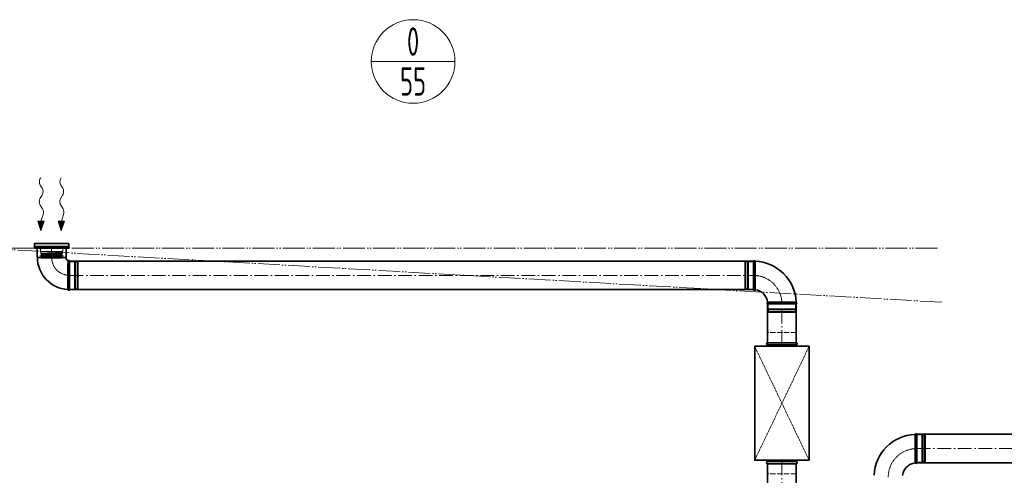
# Model space of a CAD drawing. Header units: millimetres. Extents: x 8221 to 89444, y -105166 to -5578.
# Tile 49 of 118: x 64194 to 68514, y -92651 to -90652. Entities that reach past the tile are written whole.
import ezdxf
from ezdxf.enums import TextEntityAlignment as Align

# ---------------------------------------------------------------- set-up
doc = ezdxf.new("R2010")
doc.units = ezdxf.units.MM
for name, pattern in [('ACAD_ISO02W100', [15, 12, -3]), ('ACAD_ISO05W100', [33, 24, -3, 0, -3, 0, -3]), ('ACAD_ISO10W100', [18, 12, -3, 0, -3])]:
    doc.linetypes.add(name, pattern=pattern)
for name, color, linetype, lineweight in [('VZT_01 SUP (PŘÍVOD) - OBRYS', 5, 'Continuous', 35), ('VZT_02 SUP (PŘÍVOD) - OSA', 5, 'ACAD_ISO10W100', 5), ('VZT_05 ETA (ODVOD) - OBRYS', 6, 'Continuous', 35), ('VZT_06 ETA (ODVOD) - OSA', 6, 'ACAD_ISO10W100', 5), ('VZT_30 DISTRIBUČNÍ PRVKY - OBRYS', 1, 'Continuous', 35), ('VZT_35 TLUMIČE HLUKU - OBRYS', 1, 'Continuous', 35), ('VZT_36 TLUMIČE HLUKU - OSA', 1, 'ACAD_ISO10W100', 5), ('VZT_37 TLUMIČE HLUKU - DETAIL', 8, 'ACAD_ISO02W100', 5), ('VZT_52 POPIS - DISTRIBUCE', 7, 'Continuous', 5), ('VZT_POŽADAVKY NA STAVBU - PODHLEDY', 4, 'ACAD_ISO05W100', 5)]:
    doc.layers.add(name, color=color, linetype=linetype, lineweight=lineweight)
for name, color, linetype, lineweight, plot in [('VZT_03 SUP (PŘÍVOD) - NETISK', 8, 'ACAD_ISO02W100', 5, False), ('VZT_07 ETA (ODVOD) - NETISK', 8, 'ACAD_ISO02W100', 5, False), ('VZT_39 TLUMIČE HLUKU - NETISK', 8, 'ACAD_ISO02W100', 5, False)]:
    doc.layers.add(name, color=color, linetype=linetype, lineweight=lineweight, plot=plot)
doc.styles.add('JS', font='isocp.shx', dxfattribs={"width": 0.6, "height": 125})

msp = doc.modelspace()

# ---------------------------------------------------------------- linework, layer by layer
at = {"lineweight": 13}
for p, q in [((64284.3, -91348.6), (64286.2, -91345.6)), ((64374.3, -91348.6), (64376.2, -91345.6))]:
    msp.add_line(p, q, dxfattribs=at)
at = {"color": 0, "lineweight": 13}
for p, q in [((64292.6, -91391.8), (64284.4, -91378.8)), ((64382.6, -91391.8), (64374.4, -91378.8)), ((64284.2, -91434.7), (64292.2, -91422.7)), ((64374.2, -91434.7), (64382.2, -91422.7)), ((64294.2, -91482.2), (64283.8, -91465.6)), ((64384.2, -91482.2), (64373.8, -91465.6)), ((64286.2, -91579.2), (64272.8, -91536)), ((64272.8, -91536), (64286.7, -91536.2)), ((64300.7, -91536.4), (64286.2, -91579.2)), ((64286.7, -91536.2), (64296.4, -91507.6)), ((64300.7, -91536.4), (64286.7, -91536.2)), ((64376.2, -91579.2), (64362.8, -91536)), ((64362.8, -91536), (64376.7, -91536.2)), ((64390.7, -91536.4), (64376.2, -91579.2)), ((64376.7, -91536.2), (64386.4, -91507.6)), ((64390.7, -91536.4), (64376.7, -91536.2))]:
    msp.add_line(p, q, dxfattribs=at)
at = {"color": 8, "lineweight": 5}
for points in [[(64382.5, -91654.2), (64382.5, -91669.2), (64285.5, -91669.2), (64285.5, -91654.2)], [(64382.5, -91654.2), (64285.5, -91654.2)], [(64286.5, -91677.1), (64334, -91677.1)], [(64288.5, -91679.7), (64334, -91679.7)], [(64290.3, -91695.3), (64288.9, -91699.2), (64334, -91699.2)], [(64289.4, -91695.1), (64334, -91695.1)], [(64290.1, -91683.4), (64334, -91683.4)], [(64381.5, -91677.1), (64334, -91677.1)], [(64379.6, -91679.7), (64334, -91679.7)], [(64377.9, -91683.4), (64334, -91683.4)], [(64378.7, -91695.1), (64334, -91695.1)], [(64377.8, -91695.3), (64379.2, -91699.2), (64334, -91699.2)]]:
    msp.add_lwpolyline(points, dxfattribs=at)
for points in [[(64281.9, -91689.1), (64287.9, -91687.7, -0.058981), (64288.5, -91687.6), (64334, -91687.6)], [(64281.9, -91689.1), (64287.6, -91690.5, 0.060863), (64288.3, -91690.6), (64334, -91690.6)], [(64286.5, -91669.2), (64286.5, -91677.1, 0.291473), (64288.1, -91679.5, 0.291473)], [(64386.2, -91689.1), (64380.2, -91687.7, 0.058981), (64379.6, -91687.6), (64334, -91687.6)], [(64386.2, -91689.1), (64380.4, -91690.5, -0.060863), (64379.8, -91690.6), (64334, -91690.6)], [(64381.5, -91669.2), (64381.5, -91677.1, -0.291473), (64380, -91679.5, -0.291473)]]:
    msp.add_lwpolyline(points, format="xyb", dxfattribs=at)
for centre, radius, start, end in [((64298.4, -91689.8), 10.5, 142.1622, 210.2824), ((64286.3, -91682.9), 3.88, 353.3265, 62.5007), ((64381.8, -91682.9), 3.88, 117.4993, 186.6735), ((64369.7, -91689.8), 10.5, 329.7176, 37.8378)]:
    msp.add_arc(centre, radius, start, end, dxfattribs=at)
at = {"color": 0, "lineweight": 13, "extrusion": (0, 0, -1)}
for centre, start_param, end_param in [((64293.9, -91363.4), 0.766537, 2.320574), ((64383.9, -91363.4), 0.766537, 2.320574), ((64283, -91407.1), 3.908129, 5.516649), ((64373, -91407.1), 3.908129, 5.516649), ((64293.3, -91450.3), 0.766537, 2.375056), ((64383.3, -91450.3), 0.766537, 2.375056), ((64284.7, -91497.5), 3.908129, 5.191299), ((64374.7, -91497.5), 3.908129, 5.191299)]:
    msp.add_ellipse(centre, major_axis=(-0.3, -21.5), ratio=0.625, start_param=start_param, end_param=end_param, dxfattribs=at)
at = {"color": 0, "lineweight": 13}
for points in [[(64300.7, -91536.4), (64272.8, -91536), (64286.2, -91579.2)], [(64390.7, -91536.4), (64362.8, -91536), (64376.2, -91579.2)]]:
    msp.add_solid(points, dxfattribs=at)
at = {"layer": 'VZT_01 SUP (PŘÍVOD) - OBRYS'}
msp.add_line((68129.7, -92596.6), (68129.7, -92471.6), dxfattribs=at)
for points in [[(68727.7, -92471.6), (68130.1, -92471.6)], [(68727.7, -92596.6), (68130.1, -92596.6)]]:
    msp.add_lwpolyline(points, dxfattribs=at)
for centre, radius, start, end in [((68129.7, -92659.1), 187.5, 92.3607, 177.6393), ((68125.9, -92473.3), 4.17, 23.4678, 158.8928), ((68129.7, -92659.1), 62.5, 96.8302, 173.1698), ((68125.9, -92595), 4.17, 210.2981, 336.5322)]:
    msp.add_arc(centre, radius, start, end, dxfattribs=at)
msp.add_open_spline([(68122.3, -92597.1), (68122.3, -92597.1), (68122.3, -92595.5), (68122.3, -92589.4), (68122.2, -92584.9), (68122.2, -92573.5), (68122.2, -92566.7), (68122.1, -92551.7), (68122.1, -92543.6), (68122.1, -92527.2), (68122.1, -92519.1), (68122, -92503.9), (68122, -92497), (68122, -92485.2), (68122, -92480.5), (68122, -92473.9), (68122, -92472), (68122, -92471.8), (68122, -92471.8), (68122, -92471.8)], degree=3, knots=[0, 0, 0, 0, 24.235852, 24.235852, 48.531845, 48.531845, 73.024415, 73.024415, 97.570898, 97.570898, 122.078339, 122.078339, 146.53579, 146.53579, 170.957495, 170.957495, 195.359468, 195.359468, 197.168246, 197.168246, 197.168246, 197.168246], dxfattribs=at)
at = {"layer": 'VZT_02 SUP (PŘÍVOD) - OSA', "ltscale": 0.3}
msp.add_lwpolyline([(68129.7, -92534.1), (68129.7, -92534.1, 0.414214), (68004.7, -92659.1), (68004.7, -92659.1)], format="xyb", dxfattribs=at)
at = {"layer": 'VZT_02 SUP (PŘÍVOD) - OSA', "ltscale": 5}
msp.add_lwpolyline([(68130.1, -92534.1), (68727.7, -92534.1)], dxfattribs=at)
at = {"layer": 'VZT_03 SUP (PŘÍVOD) - NETISK', "ltscale": 0.4}
for p, q in [((68129.7, -92474.1), (68151.7, -92474.1)), ((68151.7, -92594.1), (68151.7, -92474.1)), ((68151.7, -92475.1), (68155.2, -92475.1)), ((68155.2, -92595.1), (68155.2, -92473.1)), ((68155.2, -92473.1), (68155.7, -92473.1)), ((68155.7, -92595.1), (68155.7, -92473.1)), ((68155.7, -92475.1), (68162.7, -92475.1)), ((68162.7, -92595.1), (68162.7, -92473.1)), ((68162.7, -92473.1), (68163.2, -92473.1)), ((68163.2, -92595.1), (68163.2, -92473.1)), ((68163.2, -92475.1), (68163.7, -92475.1)), ((68163.7, -92594.1), (68163.7, -92474.1)), ((68163.7, -92474.1), (68167.7, -92474.1)), ((68167.7, -92594.1), (68167.7, -92474.1)), ((68129.7, -92594.1), (68151.7, -92594.1)), ((68151.7, -92593.1), (68155.2, -92593.1)), ((68155.2, -92595.1), (68155.7, -92595.1)), ((68155.7, -92593.1), (68162.7, -92593.1)), ((68162.7, -92595.1), (68163.2, -92595.1)), ((68163.2, -92593.1), (68163.7, -92593.1)), ((68163.7, -92594.1), (68167.7, -92594.1))]:
    msp.add_line(p, q, dxfattribs=at)
at = {"layer": 'VZT_05 ETA (ODVOD) - OBRYS'}
for p, q in [((64270.5, -91654.2), (64397.5, -91654.2)), ((64270.5, -91694.2), (64270.5, -91654.2)), ((64397.5, -91694.2), (64397.5, -91654.2)), ((64271.5, -91695.2), (64396.5, -91695.2)), ((64413, -91711.7), (64413, -91836.7)), ((67413, -91711.7), (67413, -91836.7)), ((67475.5, -91899.2), (67600.5, -91899.2))]:
    msp.add_line(p, q, dxfattribs=at)
for points in [[(67413, -91711.7), (64413, -91711.7)], [(67413, -91836.7), (64413, -91836.7)], [(67475.5, -91899.2), (67475.5, -92074.9)], [(67600.5, -91899.2), (67600.5, -92074.9)], [(67475.5, -92600.4), (67475.5, -94182.9)], [(67600.5, -92600.4), (67600.5, -94182.9)]]:
    msp.add_lwpolyline(points, dxfattribs=at)
for centre, radius, start, end in [((64271.5, -91694.2), 1, 180, 270), ((64413, -91695.2), 141.5, 180, 266.8631), ((64396.5, -91694.2), 1, 270, 0), ((64413, -91695.2), 16.5, 180, 246.1907), ((64409.2, -91713.4), 4.17, 23.4678, 132.7229), ((67416.9, -91713.4), 4.17, 21.1072, 156.5322), ((67413, -91899.2), 187.5, 2.3607, 87.6393), ((64409.2, -91835), 4.17, 200.3309, 336.5322), ((67416.9, -91835), 4.17, 203.4678, 329.7019), ((67413, -91899.2), 62.5, 6.8302, 83.1698), ((67477.2, -91895.4), 4.17, 120.2981, 246.5322), ((67598.9, -91895.4), 4.17, 293.4678, 68.8928)]:
    msp.add_arc(centre, radius, start, end, dxfattribs=at)
for points, knots in [([(64406.4, -91710.3), (64406.4, -91710.3), (64406.3, -91710.7), (64406.2, -91712.8), (64406.1, -91715), (64405.8, -91721.2), (64405.7, -91725.2), (64405.6, -91736), (64405.5, -91743.2), (64405.4, -91758.9), (64405.4, -91767.2), (64405.3, -91783.8), (64405.3, -91791.9), (64405.3, -91806.9), (64405.3, -91813.6), (64405.3, -91824.9), (64405.3, -91829.3), (64405.3, -91835), (64405.3, -91836.5), (64405.3, -91836.5)], [197.702813, 197.702813, 197.702813, 197.702813, 209.733369, 209.733369, 228.63381, 228.63381, 247.962689, 247.962689, 273.396832, 273.396832, 298.447199, 298.447199, 323.101867, 323.101867, 347.591906, 347.591906, 372.010558, 372.010558, 395.3015, 395.3015, 395.3015, 395.3015]), ([(67420.5, -91837.2), (67420.5, -91837.2), (67420.5, -91837.1), (67420.5, -91836.8), (67420.5, -91836.5), (67420.5, -91835.4), (67420.5, -91834.6), (67420.5, -91831.5), (67420.5, -91828.3), (67420.6, -91819.4), (67420.6, -91813.2), (67420.6, -91799.1), (67420.7, -91791.3), (67420.7, -91775.1), (67420.7, -91766.9), (67420.7, -91751), (67420.7, -91743.5), (67420.7, -91730.3), (67420.7, -91724.8), (67420.8, -91717.8), (67420.8, -91715.6), (67420.8, -91712.6), (67420.8, -91711.9), (67420.8, -91711.9)], [197.067977, 197.067977, 197.067977, 197.067977, 201.792196, 201.792196, 209.190204, 209.190204, 218.040239, 218.040239, 237.760854, 237.760854, 262.206108, 262.206108, 286.831239, 286.831239, 311.323072, 311.323072, 335.946087, 335.946087, 360.704397, 360.704397, 377.088273, 377.088273, 394.105327, 394.105327, 394.105327, 394.105327]), ([(67475.1, -91891.8), (67475.1, -91891.8), (67476.7, -91891.8), (67482.8, -91891.7), (67487.3, -91891.7), (67498.7, -91891.6), (67505.5, -91891.6), (67520.5, -91891.6), (67528.6, -91891.6), (67544.9, -91891.5), (67553, -91891.5), (67568.2, -91891.5), (67575.2, -91891.5), (67586.9, -91891.5), (67591.7, -91891.5), (67598.3, -91891.5), (67600.1, -91891.5), (67600.4, -91891.5), (67600.4, -91891.5), (67600.4, -91891.5)], [0, 0, 0, 0, 24.235852, 24.235852, 48.531845, 48.531845, 73.024415, 73.024415, 97.570898, 97.570898, 122.078339, 122.078339, 146.53579, 146.53579, 170.957495, 170.957495, 195.359468, 195.359468, 197.168246, 197.168246, 197.168246, 197.168246])]:
    msp.add_open_spline(points, degree=3, knots=knots, dxfattribs=at)
at = {"layer": 'VZT_06 ETA (ODVOD) - OSA', "ltscale": 0.3}
for points in [[(64334, -91654.2), (64334, -91695.2, 0.414214), (64413, -91774.2), (64413, -91774.2)], [(67538, -91899.2), (67538, -91899.2, 0.414214), (67413, -91774.2), (67413, -91774.2)]]:
    msp.add_lwpolyline(points, format="xyb", dxfattribs=at)
at = {"layer": 'VZT_06 ETA (ODVOD) - OSA', "ltscale": 5}
for points in [[(64413, -91774.2), (67413, -91774.2)], [(67538, -92074.9), (67538, -91899.2)], [(67538, -94182.9), (67538, -92600.4)]]:
    msp.add_lwpolyline(points, dxfattribs=at)
at = {"layer": 'VZT_07 ETA (ODVOD) - NETISK', "ltscale": 0.4}
for p, q in [((64413, -91714.2), (64435, -91714.2)), ((64435, -91714.2), (64435, -91834.2)), ((64435, -91715.2), (64438.5, -91715.2)), ((64438.5, -91713.2), (64438.5, -91835.2)), ((64438.5, -91713.2), (64439, -91713.2)), ((64439, -91713.2), (64439, -91835.2)), ((64439, -91715.2), (64446, -91715.2)), ((64446, -91713.2), (64446, -91835.2)), ((64446, -91713.2), (64446.5, -91713.2)), ((64446.5, -91713.2), (64446.5, -91835.2)), ((64446.5, -91715.2), (64447, -91715.2)), ((64447, -91714.2), (64447, -91834.2)), ((64447, -91714.2), (64451, -91714.2)), ((64451, -91714.2), (64451, -91834.2)), ((67375, -91714.2), (67375, -91834.2)), ((67379, -91714.2), (67375, -91714.2)), ((67379, -91714.2), (67379, -91834.2)), ((67379.5, -91715.2), (67379, -91715.2)), ((67379.5, -91713.2), (67379.5, -91835.2)), ((67380, -91713.2), (67379.5, -91713.2)), ((67380, -91713.2), (67380, -91835.2)), ((67387, -91715.2), (67380, -91715.2)), ((67387, -91713.2), (67387, -91835.2)), ((67387.5, -91713.2), (67387, -91713.2)), ((67387.5, -91713.2), (67387.5, -91835.2)), ((67391, -91715.2), (67387.5, -91715.2)), ((67391, -91714.2), (67391, -91834.2)), ((67413, -91714.2), (67391, -91714.2)), ((64413, -91834.2), (64435, -91834.2)), ((64435, -91833.2), (64438.5, -91833.2)), ((64438.5, -91835.2), (64439, -91835.2)), ((64439, -91833.2), (64446, -91833.2)), ((64446, -91835.2), (64446.5, -91835.2)), ((64446.5, -91833.2), (64447, -91833.2)), ((64447, -91834.2), (64451, -91834.2)), ((67379, -91834.2), (67375, -91834.2)), ((67379.5, -91833.2), (67379, -91833.2)), ((67380, -91835.2), (67379.5, -91835.2)), ((67387, -91833.2), (67380, -91833.2)), ((67387.5, -91835.2), (67387, -91835.2)), ((67391, -91833.2), (67387.5, -91833.2)), ((67413, -91834.2), (67391, -91834.2)), ((67477, -91924.7), (67599, -91924.7)), ((67477, -91924.7), (67477, -91925.2)), ((67477, -91925.2), (67599, -91925.2)), ((67478, -91899.2), (67478, -91921.2)), ((67478, -91921.2), (67598, -91921.2)), ((67479, -91921.2), (67479, -91924.7)), ((67479, -91925.2), (67479, -91932.2)), ((67597, -91921.2), (67597, -91924.7)), ((67597, -91925.2), (67597, -91932.2)), ((67598, -91899.2), (67598, -91921.2)), ((67599, -91924.7), (67599, -91925.2)), ((67477, -91932.2), (67599, -91932.2)), ((67477, -91932.2), (67477, -91932.7)), ((67477, -91932.7), (67599, -91932.7)), ((67478, -91933.2), (67598, -91933.2)), ((67478, -91933.2), (67478, -91937.2)), ((67478, -91937.2), (67598, -91937.2)), ((67479, -91932.7), (67479, -91933.2)), ((67597, -91932.7), (67597, -91933.2)), ((67598, -91933.2), (67598, -91937.2)), ((67599, -91932.2), (67599, -91932.7))]:
    msp.add_line(p, q, dxfattribs=at)
at = {"layer": 'VZT_30 DISTRIBUČNÍ PRVKY - OBRYS'}
msp.add_lwpolyline([(64409, -91634.2), (64259, -91634.2), (64259, -91654.2), (64409, -91654.2)], close=True, dxfattribs=at)
msp.add_lwpolyline([(64259, -91647.4), (64409, -91647.4)], dxfattribs=at)
at = {"layer": 'VZT_35 TLUMIČE HLUKU - OBRYS'}
for p, q in [((67600.5, -92070.4), (67475.5, -92070.4)), ((67600.5, -92600.4), (67475.5, -92600.4))]:
    msp.add_line(p, q, dxfattribs=at)
msp.add_lwpolyline([(67418.5, -92085.4), (67418.5, -92585.4), (67657.5, -92585.4), (67657.5, -92085.4)], close=True, dxfattribs=at)
for points in [[(67600.5, -92079.4), (67475.5, -92079.4)], [(67475.5, -92079.4), (67475.5, -92085.4)], [(67600.5, -92079.4), (67600.5, -92085.4)], [(67475.5, -92591.4), (67475.5, -92585.4)], [(67600.5, -92591.4), (67475.5, -92591.4)], [(67600.5, -92591.4), (67600.5, -92585.4)]]:
    msp.add_lwpolyline(points, dxfattribs=at)
for centre, start, end in [((67475.5, -92074.9), 90, 270), ((67600.5, -92074.9), 270, 90), ((67475.5, -92595.9), 90, 270), ((67600.5, -92595.9), 270, 90)]:
    msp.add_arc(centre, 4.5, start, end, dxfattribs=at)
at = {"layer": 'VZT_36 TLUMIČE HLUKU - OSA', "ltscale": 5}
for points in [[(67538, -92070.4), (67538, -92085.4)], [(67538, -92600.4), (67538, -92585.4)]]:
    msp.add_lwpolyline(points, dxfattribs=at)
at = {"layer": 'VZT_37 TLUMIČE HLUKU - DETAIL', "lineweight": 5}
for points in [[(67418.5, -92085.4), (67657.5, -92585.4)], [(67418.5, -92585.4), (67657.5, -92085.4)]]:
    msp.add_lwpolyline(points, dxfattribs=at)
at = {"layer": 'VZT_39 TLUMIČE HLUKU - NETISK', "ltscale": 2}
for points in [[(67600.5, -92070.4), (67600.5, -92025.4), (67475.5, -92025.4), (67475.5, -92070.4)], [(67600.5, -92600.4), (67600.5, -92645.4), (67475.5, -92645.4), (67475.5, -92600.4)]]:
    msp.add_lwpolyline(points, dxfattribs=at)
at = {"layer": 'VZT_52 POPIS - DISTRIBUCE'}
msp.add_line((65736.5, -90835.7), (66103.3, -90835.7), dxfattribs=at)
msp.add_circle((65919.9, -90835.7), 183.4, dxfattribs=at)
at = {"layer": 'VZT_POŽADAVKY NA STAVBU - PODHLEDY', "ltscale": 4}
for p, q in [((68239.3, -91892.1), (64026.2, -91654.1)), ((64026.2, -91654.1), (68237.6, -91654.6))]:
    msp.add_line(p, q, dxfattribs=at)

# ---------------------------------------------------------------- texts
at = {"layer": 'VZT_52 POPIS - DISTRIBUCE', "ltscale": 50, "style": 'JS', "width": 0.7}
for s, p in [('0', (65919.9, -90748.2)), ('55', (65919.9, -90923.2))]:
    msp.add_text(s, height=125, dxfattribs=at).set_placement(p, align=Align.MIDDLE_CENTER)

doc.saveas('drawing.dxf')
